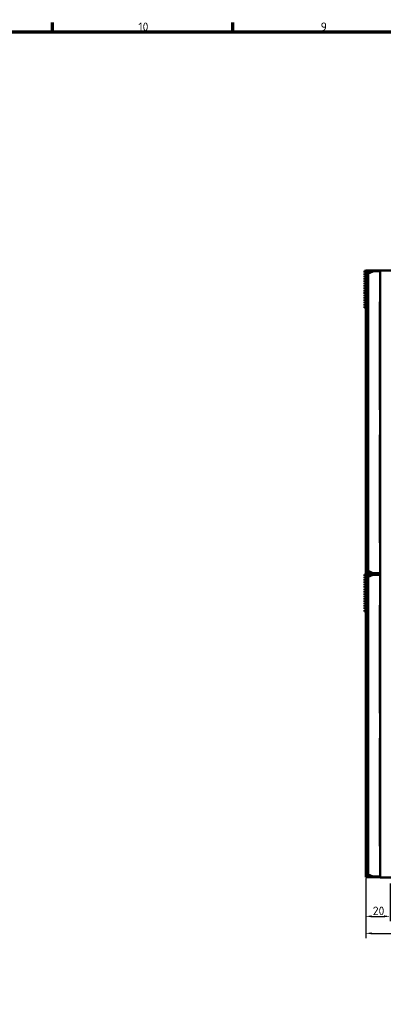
# Model space of a CAD drawing. Header units: millimetres. Extents: x 0 to 4878, y -120 to 1682.
# Tile 160 of 213: x 865 to 1164, y 841 to 1652. Entities that reach past the tile are written whole.
import ezdxf

# ---------------------------------------------------------------- set-up
doc = ezdxf.new("R2010")
doc.units = ezdxf.units.MM
doc.header["$LTSCALE"] = 2
doc.layers.get('0').update_dxf_attribs({"lineweight": 25})
for name, color, linetype, lineweight in [('Bemaßung (ISO)', 7, 'Continuous', 25), ('Rahmen (ISO)', 7, 'Continuous', 70), ('Sichtbar (ISO)', 7, 'Continuous', 50)]:
    doc.layers.add(name, color=color, linetype=linetype, lineweight=lineweight)
doc.styles.add('Notiztext (DIN)', font='isocpeur.ttf')
doc.dimstyles.new('Standard (DIN)', dxfattribs={"dimscale": 2, "dimtxt": 3.5, "dimasz": 2.5, "dimexe": 2, "dimexo": 0.5, "dimgap": 0.5, "dimtad": 1, "dimrnd": 1e-08, "dimtxsty": 'Notiztext (DIN)', "dimcen": 0.09, "dimdle": 10, "dimclrd": 256, "dimclre": 256, "dimclrt": 256, "dimadec": 0, "dimazin": 0, "dimtfac": 1, "dimtmove": 0, "dimatfit": 3, "dimfxl": 1, "dimtolj": 1, "dimtzin": 0, "dimlwd": -1, "dimlwe": -1, "dimarcsym": 0})

# ---------------------------------------------------------------- blocks, each defined once
blk = doc.blocks.new('Ränder Vorgaberahmen')
at = {"layer": 'Rahmen (ISO)'}
for p, q in [((445.88, 821), (445.88, 824.9)), ((520.19, 821), (520.19, 824.9))]:
    blk.add_line(p, q, dxfattribs=at)
at = {"layer": 'Rahmen (ISO)', "flags": 128}
blk.add_lwpolyline([(20, 20), (20, 821), (1169, 821), (1169, 20), (20, 20)], dxfattribs=at)
at = {"layer": 'Rahmen (ISO)', "char_height": 3.5, "attachment_point": 7, "style": 'Notiztext (DIN)'}
for s, insert in [('10', (481.23, 821.4)), ('9', (556.42, 821.4))]:
    blk.add_mtext(s, dxfattribs=dict(at, insert=insert))
blk = doc.blocks.new('*D28')
at = {"layer": 'Bemaßung (ISO)', "transparency": 16777216}
for p, q in [((1149.99, 944.61), (1149.99, 909.46)), ((1169.99, 940.51), (1169.99, 909.46)), ((1154.99, 913.46), (1164.99, 913.46))]:
    blk.add_line(p, q, dxfattribs=at)
for points in [[(1154.99, 914.3), (1154.99, 912.63), (1149.99, 913.46)], [(1164.99, 914.3), (1164.99, 912.63), (1169.99, 913.46)]]:
    blk.add_solid(points, dxfattribs=at)
at = {"layer": 'Defpoints', "color": 0, "transparency": 16777216}
for p in [(1149.99, 945.61), (1169.99, 941.51), (1169.99, 913.46)]:
    blk.add_point(p, dxfattribs=at)
at = {"layer": 'Bemaßung (ISO)', "transparency": 16777216, "insert": (1155.77, 921.46), "char_height": 7, "attachment_point": 1, "style": 'Notiztext (DIN)'}
blk.add_mtext('\\A1;20', dxfattribs=at)
blk = doc.blocks.new('*D29')
at = {"layer": 'Bemaßung (ISO)', "transparency": 16777216}
for p, q in [((1149.99, 944.61), (1149.99, 895.46)), ((1211.99, 941.51), (1211.99, 895.46)), ((1154.99, 899.46), (1206.99, 899.46))]:
    blk.add_line(p, q, dxfattribs=at)
for points in [[(1154.99, 900.3), (1154.99, 898.63), (1149.99, 899.46)], [(1206.99, 900.3), (1206.99, 898.63), (1211.99, 899.46)]]:
    blk.add_solid(points, dxfattribs=at)
at = {"layer": 'Defpoints', "color": 0, "transparency": 16777216}
for p in [(1149.99, 945.61), (1211.99, 942.51), (1211.99, 899.46)]:
    blk.add_point(p, dxfattribs=at)
at = {"layer": 'Bemaßung (ISO)', "transparency": 16777216, "insert": (1176.81, 907.46), "char_height": 7, "attachment_point": 1, "style": 'Notiztext (DIN)'}
blk.add_mtext('\\A1;62', dxfattribs=at)

msp = doc.modelspace()

# ---------------------------------------------------------------- linework, layer by layer
at = {"layer": 'Sichtbar (ISO)'}
for p, q in [((1149.0868, 1445.1086), (1149.9868, 1445.1086)), ((1149.0868, 1445.1086), (1149.0868, 1445.0586)), ((1149.0868, 1445.0586), (1149.9868, 1445.0586)), ((1149.0868, 1445.0586), (1149.0868, 1443.9586)), ((1149.0868, 1443.9586), (1149.9868, 1443.9586)), ((1149.9868, 1445.4636), (1151.9868, 1445.4636)), ((1149.9868, 1445.4636), (1149.9868, 1445.4136)), ((1149.9868, 1445.4136), (1151.9868, 1445.4136)), ((1149.9868, 1445.4136), (1149.9868, 1195.5636)), ((1151.9868, 1445.4636), (1151.9868, 1445.4136)), ((1151.9868, 1445.4136), (1151.9868, 1195.5636)), ((1155.767, 1444.7979), (1151.9868, 1443.0386)), ((1155.767, 1444.7479), (1151.9868, 1442.9886)), ((1152.087, 1445.4136), (1161.9865, 1445.4136)), ((1152.087, 1443.0853), (1152.087, 1445.4136)), ((1161.9865, 1444.6894), (1156.2239, 1444.8906)), ((1161.9865, 1444.6394), (1156.2239, 1444.8406)), ((1161.9865, 1444.8413), (1157.6382, 1444.8413)), ((1161.9865, 1445.5136), (1161.9865, 945.5136)), ((1221.487, 1445.5136), (1161.9865, 1445.5136)), ((1149.0868, 1443.1556), (1149.9868, 1443.1556)), ((1149.0868, 1443.1556), (1149.0868, 1443.1056)), ((1149.0868, 1443.1056), (1149.9868, 1443.1056)), ((1149.0868, 1443.1056), (1149.0868, 1442.0056)), ((1149.0868, 1442.0056), (1149.9868, 1442.0056)), ((1149.0868, 1441.2026), (1149.9868, 1441.2026)), ((1149.0868, 1441.2026), (1149.0868, 1441.1526)), ((1149.0868, 1441.1526), (1149.9868, 1441.1526)), ((1149.0868, 1441.1526), (1149.0868, 1440.0526)), ((1149.0868, 1440.0526), (1149.9868, 1440.0526)), ((1149.0868, 1439.2496), (1149.9868, 1439.2496)), ((1149.0868, 1439.2496), (1149.0868, 1439.1996)), ((1149.0868, 1439.1996), (1149.9868, 1439.1996)), ((1149.0868, 1439.1996), (1149.0868, 1438.0996)), ((1149.0868, 1438.0996), (1149.9868, 1438.0996)), ((1149.0868, 1437.2966), (1149.9868, 1437.2966)), ((1149.0868, 1437.2966), (1149.0868, 1437.2466)), ((1149.0868, 1437.2466), (1149.9868, 1437.2466)), ((1149.0868, 1437.2466), (1149.0868, 1436.1466)), ((1149.0868, 1436.1466), (1149.9868, 1436.1466)), ((1149.0868, 1435.3436), (1149.9868, 1435.3436)), ((1149.0868, 1435.3436), (1149.0868, 1435.2936)), ((1149.0868, 1435.2936), (1149.9868, 1435.2936)), ((1149.0868, 1435.2936), (1149.0868, 1434.1936)), ((1149.0868, 1434.1936), (1149.9868, 1434.1936)), ((1149.0868, 1433.3906), (1149.9868, 1433.3906)), ((1149.0868, 1433.3906), (1149.0868, 1433.3406)), ((1149.0868, 1433.3406), (1149.9868, 1433.3406)), ((1149.0868, 1433.3406), (1149.0868, 1432.2406)), ((1149.0868, 1432.2406), (1149.9868, 1432.2406)), ((1149.0868, 1431.4376), (1149.9868, 1431.4376)), ((1149.0868, 1431.4376), (1149.0868, 1431.3876)), ((1149.0868, 1431.3876), (1149.9868, 1431.3876)), ((1149.0868, 1431.3876), (1149.0868, 1430.2876)), ((1149.0868, 1430.2876), (1149.9868, 1430.2876)), ((1149.0868, 1429.4846), (1149.9868, 1429.4846)), ((1149.0868, 1429.4846), (1149.0868, 1429.4346)), ((1149.0868, 1429.4346), (1149.9868, 1429.4346)), ((1149.0868, 1429.4346), (1149.0868, 1428.3346)), ((1149.0868, 1428.3346), (1149.9868, 1428.3346)), ((1149.0868, 1427.5316), (1149.9868, 1427.5316)), ((1149.0868, 1427.5316), (1149.0868, 1427.4816)), ((1149.0868, 1427.4816), (1149.9868, 1427.4816)), ((1149.0868, 1427.4816), (1149.0868, 1426.3816)), ((1149.0868, 1426.3816), (1149.9868, 1426.3816)), ((1149.0868, 1425.5786), (1149.9868, 1425.5786)), ((1149.0868, 1425.5786), (1149.0868, 1425.5286)), ((1149.0868, 1425.5286), (1149.9868, 1425.5286)), ((1149.0868, 1425.5286), (1149.0868, 1424.4286)), ((1149.0868, 1424.4286), (1149.9868, 1424.4286)), ((1149.0868, 1423.6256), (1149.9868, 1423.6256)), ((1149.0868, 1423.6256), (1149.0868, 1423.5756)), ((1149.0868, 1423.5756), (1149.9868, 1423.5756)), ((1149.0868, 1423.5756), (1149.0868, 1422.4756)), ((1149.0868, 1422.4756), (1149.9868, 1422.4756)), ((1149.0868, 1421.6726), (1149.9868, 1421.6726)), ((1149.0868, 1421.6726), (1149.0868, 1421.6226)), ((1149.0868, 1421.6226), (1149.9868, 1421.6226)), ((1149.0868, 1421.6226), (1149.0868, 1420.5226)), ((1149.0868, 1420.5226), (1149.9868, 1420.5226)), ((1149.0868, 1419.7196), (1149.9868, 1419.7196)), ((1149.0868, 1419.7196), (1149.0868, 1419.6696)), ((1149.0868, 1419.6696), (1149.9868, 1419.6696)), ((1149.0868, 1419.6696), (1149.0868, 1418.5696)), ((1161.9865, 1419.9884), (1161.4868, 1419.4886)), ((1161.4868, 1330.9886), (1161.4868, 1419.4886)), ((1149.0868, 1418.5696), (1149.9868, 1418.5696)), ((1149.0868, 1417.7666), (1149.9868, 1417.7666)), ((1149.0868, 1417.7666), (1149.0868, 1417.7166)), ((1149.0868, 1417.7166), (1149.9868, 1417.7166)), ((1149.0868, 1417.7166), (1149.0868, 1416.6166)), ((1149.0868, 1416.6166), (1149.9868, 1416.6166)), ((1149.0868, 1415.8136), (1149.9868, 1415.8136)), ((1149.0868, 1415.8136), (1149.0868, 1415.7636)), ((1149.0868, 1415.7636), (1149.9868, 1415.7636)), ((1149.0868, 1415.7636), (1149.0868, 1414.6636)), ((1149.0868, 1414.6636), (1149.9868, 1414.6636)), ((1161.4868, 1418.0486), (1161.9865, 1418.0486)), ((1161.4868, 1411.9886), (1161.9865, 1411.9886)), ((1161.4868, 1410.2366), (1161.9865, 1410.2366)), ((1161.9865, 1398.3389), (1161.4868, 1398.8386)), ((1161.9865, 1398.2889), (1161.4868, 1398.7886)), ((1161.9865, 1392.6884), (1161.4868, 1392.1886)), ((1161.4868, 1352.7386), (1161.9865, 1352.7386)), ((1161.4868, 1352.6886), (1161.9865, 1352.6886)), ((1161.9865, 1345.8101), (1161.4868, 1345.8188)), ((1161.4868, 1330.9886), (1161.9865, 1330.4889)), ((1161.9865, 1310.4884), (1161.4868, 1309.9886)), ((1161.4868, 1221.4886), (1161.4868, 1309.9886)), ((1161.9865, 1295.1672), (1161.4868, 1295.1584)), ((1161.4868, 1288.2886), (1161.9865, 1288.2886)), ((1161.9865, 1248.3389), (1161.4868, 1248.8386)), ((1161.9865, 1248.2889), (1161.4868, 1248.7886)), ((1161.9865, 1242.6884), (1161.4868, 1242.1886)), ((1161.4868, 1230.7906), (1161.9865, 1230.7906)), ((1161.4868, 1230.7406), (1161.9865, 1230.7406)), ((1161.4868, 1228.9886), (1161.9865, 1228.9886)), ((1161.4868, 1222.9286), (1161.9865, 1222.9286)), ((1161.4868, 1221.4886), (1161.9865, 1220.9889)), ((1149.0868, 1195.1086), (1149.9868, 1195.1086)), ((1149.0868, 1195.1086), (1149.0868, 1194.0086)), ((1149.0868, 1194.0086), (1149.9868, 1194.0086)), ((1149.0868, 1193.1556), (1149.9868, 1193.1556)), ((1149.0868, 1193.1556), (1149.0868, 1192.0556)), ((1149.9868, 1195.5636), (1151.9868, 1195.5636)), ((1149.9868, 1195.4636), (1151.9868, 1195.4636)), ((1149.9868, 1195.4636), (1149.9868, 945.6136)), ((1151.9868, 1197.9886), (1155.767, 1196.2293)), ((1151.9868, 1195.4636), (1151.9868, 945.6136)), ((1155.767, 1194.7979), (1151.9868, 1193.0386)), ((1152.087, 1195.5636), (1152.087, 1197.942)), ((1161.9865, 1195.5636), (1152.087, 1195.5636)), ((1152.087, 1195.4636), (1161.9865, 1195.4636)), ((1152.087, 1193.0853), (1152.087, 1195.4636)), ((1155.987, 1196.1566), (1155.987, 1196.1366)), ((1155.987, 1196.136), (1155.987, 1196.1366)), ((1155.987, 1196.136), (1161.9865, 1196.136)), ((1155.987, 1194.8913), (1155.987, 1194.8906)), ((1161.9865, 1194.8913), (1155.987, 1194.8913)), ((1155.987, 1194.8707), (1155.987, 1194.8906)), ((1156.2239, 1196.1366), (1161.9865, 1196.3378)), ((1161.9865, 1194.6894), (1156.2239, 1194.8906)), ((1149.0868, 1192.0556), (1149.9868, 1192.0556)), ((1149.0868, 1191.2026), (1149.9868, 1191.2026)), ((1149.0868, 1191.2026), (1149.0868, 1190.1026)), ((1149.0868, 1190.1026), (1149.9868, 1190.1026)), ((1149.0868, 1189.2496), (1149.9868, 1189.2496)), ((1149.0868, 1189.2496), (1149.0868, 1188.1496)), ((1149.0868, 1188.1496), (1149.9868, 1188.1496)), ((1149.0868, 1187.2966), (1149.9868, 1187.2966)), ((1149.0868, 1187.2966), (1149.0868, 1186.1966)), ((1149.0868, 1186.1966), (1149.9868, 1186.1966)), ((1149.0868, 1185.3436), (1149.9868, 1185.3436)), ((1149.0868, 1185.3436), (1149.0868, 1184.2436)), ((1149.0868, 1184.2436), (1149.9868, 1184.2436)), ((1149.0868, 1183.3906), (1149.9868, 1183.3906)), ((1149.0868, 1183.3906), (1149.0868, 1182.2906)), ((1149.0868, 1182.2906), (1149.9868, 1182.2906)), ((1149.0868, 1181.4376), (1149.9868, 1181.4376)), ((1149.0868, 1181.4376), (1149.0868, 1180.3376)), ((1149.0868, 1180.3376), (1149.9868, 1180.3376)), ((1149.0868, 1179.4846), (1149.9868, 1179.4846)), ((1149.0868, 1179.4846), (1149.0868, 1178.3846)), ((1149.0868, 1178.3846), (1149.9868, 1178.3846)), ((1149.0868, 1177.5316), (1149.9868, 1177.5316)), ((1149.0868, 1177.5316), (1149.0868, 1176.4316)), ((1149.0868, 1176.4316), (1149.9868, 1176.4316)), ((1149.0868, 1175.5786), (1149.9868, 1175.5786)), ((1149.0868, 1175.5786), (1149.0868, 1174.4786)), ((1149.0868, 1174.4786), (1149.9868, 1174.4786)), ((1149.0868, 1173.6256), (1149.9868, 1173.6256)), ((1149.0868, 1173.6256), (1149.0868, 1172.5256)), ((1149.0868, 1172.5256), (1149.9868, 1172.5256)), ((1149.0868, 1171.6726), (1149.9868, 1171.6726)), ((1149.0868, 1171.6726), (1149.0868, 1170.5726)), ((1149.0868, 1170.5726), (1149.9868, 1170.5726)), ((1149.0868, 1169.7196), (1149.9868, 1169.7196)), ((1149.0868, 1169.7196), (1149.0868, 1168.6196)), ((1149.0868, 1168.6196), (1149.9868, 1168.6196)), ((1161.9865, 1170.0384), (1161.4868, 1169.5386)), ((1161.4868, 1081.0386), (1161.4868, 1169.5386)), ((1161.4868, 1168.0986), (1161.9865, 1168.0986)), ((1149.0868, 1167.7666), (1149.9868, 1167.7666)), ((1149.0868, 1167.7666), (1149.0868, 1166.6666)), ((1149.0868, 1166.6666), (1149.9868, 1166.6666)), ((1149.0868, 1165.8136), (1149.9868, 1165.8136)), ((1149.0868, 1165.8136), (1149.0868, 1164.7136)), ((1149.0868, 1164.7136), (1149.9868, 1164.7136)), ((1161.4868, 1162.0386), (1161.9865, 1162.0386)), ((1161.4868, 1160.2866), (1161.9865, 1160.2866)), ((1161.9865, 1148.3389), (1161.4868, 1148.8386)), ((1161.9865, 1142.7384), (1161.4868, 1142.2386)), ((1161.4868, 1102.7386), (1161.9865, 1102.7386)), ((1161.9865, 1095.8601), (1161.4868, 1095.8688)), ((1161.4868, 1081.0386), (1161.9865, 1080.5389)), ((1161.9865, 1060.5384), (1161.4868, 1060.0386)), ((1161.4868, 971.5386), (1161.4868, 1060.0386)), ((1161.9865, 1045.2172), (1161.4868, 1045.2084)), ((1161.4868, 1038.3386), (1161.9865, 1038.3386)), ((1161.9865, 998.3389), (1161.4868, 998.8386)), ((1161.9865, 992.7384), (1161.4868, 992.2386)), ((1161.4868, 980.7906), (1161.9865, 980.7906)), ((1161.4868, 979.0386), (1161.9865, 979.0386)), ((1161.4868, 972.9786), (1161.9865, 972.9786)), ((1161.4868, 971.5386), (1161.9865, 971.0389)), ((1149.9868, 945.6136), (1151.9868, 945.6136)), ((1151.9868, 948.0386), (1155.767, 946.2793)), ((1152.087, 945.6136), (1152.087, 947.992)), ((1161.9865, 945.6136), (1152.087, 945.6136)), ((1155.987, 946.2066), (1155.987, 946.1866)), ((1155.987, 946.186), (1155.987, 946.1866)), ((1155.987, 946.186), (1161.9865, 946.186)), ((1156.2239, 946.1866), (1161.9865, 946.3878)), ((1161.9865, 945.5136), (1221.487, 945.5136))]:
    msp.add_line(p, q, dxfattribs=at)
for centre, radius, start, end in [((1156.189, 1443.8913), 1, 88, 114.9565152), ((1156.189, 1443.8413), 1, 88, 114.9565152), ((1162.512, 1395.4886), 3.3, 99.1626797, 105.1231951), ((1162.512, 1395.4886), 3.3, 254.171344, 260.8373203), ((1162.512, 1359.4886), 7.5, 94.0177089, 97.8568819), ((1162.512, 1359.4886), 4.25, 97.1024412, 103.9593657), ((1162.512, 1359.4886), 4.25, 256.0406343, 262.8975588), ((1162.512, 1281.4886), 4.25, 97.1024412, 103.9593657), ((1162.512, 1281.4886), 4.25, 256.0406343, 262.8975588), ((1162.512, 1281.4886), 7.5, 262.1431181, 265.9822911), ((1162.512, 1245.4886), 3.3, 254.171344, 260.8373203), ((1162.512, 1245.4886), 3.3, 99.1626797, 105.1231951), ((1156.189, 1197.136), 1, 245.0434848, 272), ((1156.189, 1193.8913), 1, 88, 114.9565152), ((1162.512, 1145.5386), 3.3, 99.1626797, 105.828656), ((1162.512, 1145.5386), 3.3, 254.171344, 260.8373203), ((1162.512, 1109.5386), 7.5, 94.0177089, 97.8568819), ((1162.512, 1109.5386), 4.25, 97.1024412, 103.9593657), ((1162.512, 1109.5386), 4.25, 256.0406343, 262.8975588), ((1162.512, 1031.5386), 4.25, 97.1024412, 103.9593657), ((1162.512, 1031.5386), 4.25, 256.0406343, 262.8975588), ((1162.512, 1031.5386), 7.5, 262.1431181, 265.9822911), ((1162.512, 995.5386), 3.3, 99.1626797, 105.828656), ((1162.512, 995.5386), 3.3, 254.171344, 260.8373203), ((1156.189, 947.186), 1, 245.0434848, 272)]:
    msp.add_arc(centre, radius, start, end, dxfattribs=at)
for points in [[(1161.9865, 1386.1172), (1161.8139, 1386.4223), (1161.6471, 1386.7305), (1161.4868, 1387.0421)], [(1161.9865, 1136.1672), (1161.8139, 1136.4723), (1161.6471, 1136.7805), (1161.4868, 1137.0921)]]:
    msp.add_open_spline(points, degree=3, dxfattribs=at)
for points in [[(1161.4868, 1254.3464), (1161.5521, 1254.4738), (1161.6186, 1254.6007), (1161.6861, 1254.727), (1161.7841, 1254.9106), (1161.8843, 1255.0931), (1161.9865, 1255.2744)], [(1161.4868, 1004.3964), (1161.5521, 1004.5238), (1161.6186, 1004.6507), (1161.6861, 1004.777), (1161.7841, 1004.9606), (1161.8843, 1005.1431), (1161.9865, 1005.3244)]]:
    msp.add_open_spline(points, degree=3, knots=[0.2827449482, 0.2827449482, 0.2827449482, 0.2827449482, 0.2895737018, 0.2895737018, 0.2895737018, 0.2994999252, 0.2994999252, 0.2994999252, 0.2994999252], dxfattribs=at)

# ---------------------------------------------------------------- block references
at = {"xscale": 2, "yscale": 2, "zscale": 2}
msp.add_blockref('Ränder Vorgaberahmen', (0, 0), dxfattribs=at)

# ---------------------------------------------------------------- dimensions: what is measured, and where the dimension line sits
at = {"layer": 'Bemaßung (ISO)'}
for base, p2, picture, middle in [((1169.9865, 913.4644), (1169.9865, 941.5136), '*D28', (1159.9666, 913.4644)), ((1211.987, 899.4644), (1211.987, 942.5136), '*D29', (1181.0069, 899.4644))]:
    dim = msp.add_linear_dim(base=base, p1=(1149.9868, 945.6136), p2=p2, angle=180, dimstyle='Standard (DIN)', override={"dimgap": 0.5, "dimdec": 2, "dimtol": 0, "dimlim": 0, "dimtp": 0, "dimtm": 0, "dimtdec": 2, "dimtofl": 0, "dimatfit": 1}, dxfattribs=at)
    dim.commit()
    dim.dimension.update_dxf_attribs({"geometry": picture, "text_midpoint": middle, "dimtype": 160})

doc.saveas('drawing.dxf')
